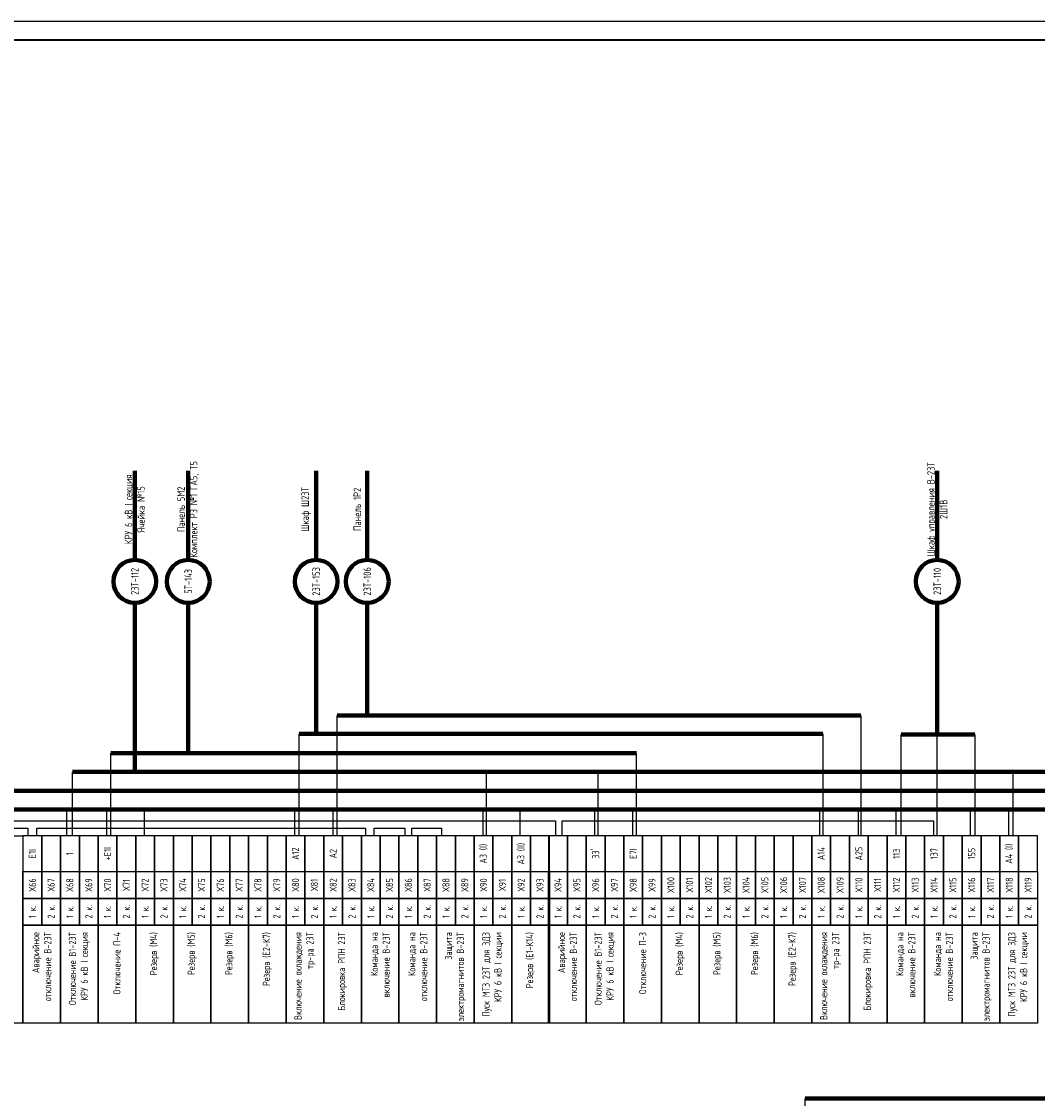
# Model space of a CAD drawing. Header units: millimetres. Extents: x 616 to 6196, y 2487 to 5711.
# Tile 45 of 46: x 5786 to 6056, y 3613 to 3899. Entities that reach past the tile are written whole.
import ezdxf

# ---------------------------------------------------------------- set-up
doc = ezdxf.new("R2010")
doc.units = ezdxf.units.MM
doc.styles.add('SIMPLEX', font='GOST.ttf', dxfattribs={"height": 5})

msp = doc.modelspace()

# ---------------------------------------------------------------- linework, layer by layer
at = {"lineweight": -2}
msp.add_line((6196.14, 3899.35), (5355.14, 3899.35), dxfattribs=at)
at = {"lineweight": 40}
msp.add_line((6191.14, 3894.35), (5375.14, 3894.35), dxfattribs=at)
at = {"lineweight": 80}
for p, q in [((5816.03, 3756.1), (5816.03, 3779.85)), ((5830.24, 3756.1), (5830.24, 3779.85)), ((5864.25, 3756.1), (5864.25, 3779.85)), ((5877.85, 3756.1), (5877.85, 3779.85)), ((6029.43, 3756.1), (6029.43, 3779.85)), ((5816.03, 3699.7), (5816.03, 3744.7)), ((5830.24, 3704.7), (5830.24, 3744.7)), ((5864.25, 3709.84), (5864.25, 3744.7)), ((5877.85, 3714.7), (5877.85, 3744.7)), ((6029.43, 3709.7), (6029.43, 3744.7)), ((5869.82, 3714.7), (6009.09, 3714.7)), ((5859.7, 3709.84), (5999.03, 3709.84)), ((6019.84, 3709.7), (6039.39, 3709.7)), ((5809.66, 3704.7), (5949.41, 3704.7)), ((5799.45, 3699.7), (6182.3, 3699.7)), ((6078.9, 3694.7), (5674.26, 3694.7)), ((5994.31, 3612.83), (6139.36, 3612.83))]:
    msp.add_line(p, q, dxfattribs=at)
for p, q in [((5869.82, 3682.7), (5869.82, 3714.7)), ((6009.09, 3714.7), (6009.09, 3682.7)), ((5859.7, 3682.7), (5859.7, 3709.84)), ((5999.03, 3709.84), (5999.03, 3682.7)), ((6019.84, 3682.7), (6019.84, 3709.7)), ((6029.43, 3682.7), (6029.43, 3709.7)), ((6039.39, 3709.7), (6039.39, 3682.7)), ((5809.66, 3682.7), (5809.66, 3704.7)), ((5949.41, 3682.7), (5949.41, 3704.7)), ((5799.45, 3682.7), (5799.45, 3699.7)), ((5909.57, 3682.7), (5909.57, 3699.7)), ((5939.25, 3682.7), (5939.25, 3699.7)), ((6049.66, 3682.7), (6049.66, 3699.7)), ((5504.17, 3684.7), (5787.55, 3684.7)), ((5633.66, 3686.7), (5927.91, 3686.7)), ((5787.55, 3684.7), (5787.55, 3682.7)), ((5789.98, 3682.7), (5789.98, 3684.7)), ((5789.98, 3684.7), (5877.42, 3684.7)), ((5877.42, 3684.7), (5877.42, 3682.7)), ((5879.71, 3682.7), (5879.71, 3684.7)), ((5879.71, 3684.7), (5887.8, 3684.7)), ((5887.8, 3684.7), (5887.8, 3682.7)), ((5889.72, 3682.7), (5889.72, 3684.7)), ((5889.72, 3684.7), (5897.55, 3684.7)), ((5897.55, 3684.7), (5897.55, 3682.7)), ((5927.91, 3686.7), (5927.91, 3682.7)), ((5929.7, 3682.7), (5929.7, 3686.7)), ((5929.7, 3686.7), (6028.47, 3686.7)), ((6028.47, 3686.7), (6028.47, 3682.7)), ((5786.28, 3682.7), (5786.28, 3673.2)), ((5786.28, 3682.7), (5786.28, 3673.2)), ((5994.31, 3592.83), (5994.31, 3612.83))]:
    msp.add_line(p, q)
at = {"color": 3, "lineweight": 80}
msp.add_line((5402.62, 3689.7), (6163.77, 3689.7), dxfattribs=at)
at = {"color": 3}
for p, q in [((5797.92, 3682.7), (5797.92, 3689.7)), ((5808.58, 3682.7), (5808.58, 3689.7)), ((5818.61, 3682.7), (5818.61, 3689.7)), ((5858.56, 3682.7), (5858.56, 3689.7)), ((5868.76, 3682.7), (5868.76, 3689.7)), ((5908.65, 3682.7), (5908.65, 3689.7)), ((5918.53, 3682.7), (5918.53, 3689.7)), ((5938.34, 3682.7), (5938.34, 3689.7)), ((5948.47, 3682.7), (5948.47, 3689.7)), ((5998.22, 3682.7), (5998.22, 3689.7)), ((6008.48, 3682.7), (6008.48, 3689.7)), ((6018.5, 3682.7), (6018.5, 3689.7)), ((6038.3, 3682.7), (6038.3, 3689.7)), ((6048.5, 3682.7), (6048.5, 3689.7))]:
    msp.add_line(p, q, dxfattribs=at)
for points in [[(5786.28, 3682.7), (5786.28, 3632.82), (5781.28, 3632.82), (5781.28, 3682.7)], [(5791.28, 3673.2), (5791.28, 3682.7), (5786.28, 3682.7), (5786.28, 3673.2)], [(5796.28, 3673.2), (5796.28, 3682.7), (5791.28, 3682.7), (5791.28, 3673.2)], [(5801.28, 3673.2), (5801.28, 3682.7), (5796.28, 3682.7), (5796.28, 3673.2)], [(5806.28, 3673.2), (5806.28, 3682.7), (5801.28, 3682.7), (5801.28, 3673.2)], [(5811.28, 3673.2), (5811.28, 3682.7), (5806.28, 3682.7), (5806.28, 3673.2)], [(5816.28, 3673.2), (5816.28, 3682.7), (5811.28, 3682.7), (5811.28, 3673.2)], [(5821.28, 3673.2), (5821.28, 3682.7), (5816.28, 3682.7), (5816.28, 3673.2)], [(5826.28, 3673.2), (5826.28, 3682.7), (5821.28, 3682.7), (5821.28, 3673.2)], [(5831.28, 3673.2), (5831.28, 3682.7), (5826.28, 3682.7), (5826.28, 3673.2)], [(5836.28, 3673.2), (5836.28, 3682.7), (5831.28, 3682.7), (5831.28, 3673.2)], [(5841.28, 3673.2), (5841.28, 3682.7), (5836.28, 3682.7), (5836.28, 3673.2)], [(5846.28, 3673.2), (5846.28, 3682.7), (5841.28, 3682.7), (5841.28, 3673.2)], [(5851.28, 3673.2), (5851.28, 3682.7), (5846.28, 3682.7), (5846.28, 3673.2)], [(5856.28, 3673.2), (5856.28, 3682.7), (5851.28, 3682.7), (5851.28, 3673.2)], [(5861.28, 3673.2), (5861.28, 3682.7), (5856.28, 3682.7), (5856.28, 3673.2)], [(5866.28, 3673.2), (5866.28, 3682.7), (5861.28, 3682.7), (5861.28, 3673.2)], [(5871.28, 3673.2), (5871.28, 3682.7), (5866.28, 3682.7), (5866.28, 3673.2)], [(5876.28, 3673.2), (5876.28, 3682.7), (5871.28, 3682.7), (5871.28, 3673.2)], [(5881.28, 3673.2), (5881.28, 3682.7), (5876.28, 3682.7), (5876.28, 3673.2)], [(5886.28, 3673.2), (5886.28, 3682.7), (5881.28, 3682.7), (5881.28, 3673.2)], [(5891.28, 3673.2), (5891.28, 3682.7), (5886.28, 3682.7), (5886.28, 3673.2)], [(5896.28, 3673.2), (5896.28, 3682.7), (5891.28, 3682.7), (5891.28, 3673.2)], [(5901.28, 3673.2), (5901.28, 3682.7), (5896.28, 3682.7), (5896.28, 3673.2)], [(5906.28, 3673.2), (5906.28, 3682.7), (5901.28, 3682.7), (5901.28, 3673.2)], [(5911.28, 3673.2), (5911.28, 3682.7), (5906.28, 3682.7), (5906.28, 3673.2)], [(5916.28, 3673.2), (5916.28, 3682.7), (5911.28, 3682.7), (5911.28, 3673.2)], [(5921.28, 3673.2), (5921.28, 3682.7), (5916.28, 3682.7), (5916.28, 3673.2)], [(5926.28, 3673.2), (5926.28, 3682.7), (5921.28, 3682.7), (5921.28, 3673.2)], [(5931.08, 3673.2), (5931.08, 3682.7), (5926.08, 3682.7), (5926.08, 3673.2)], [(5936.08, 3673.2), (5936.08, 3682.7), (5931.08, 3682.7), (5931.08, 3673.2)], [(5941.08, 3673.2), (5941.08, 3682.7), (5936.08, 3682.7), (5936.08, 3673.2)], [(5946.08, 3673.2), (5946.08, 3682.7), (5941.08, 3682.7), (5941.08, 3673.2)], [(5951.08, 3673.2), (5951.08, 3682.7), (5946.08, 3682.7), (5946.08, 3673.2)], [(5956.08, 3673.2), (5956.08, 3682.7), (5951.08, 3682.7), (5951.08, 3673.2)], [(5961.08, 3673.2), (5961.08, 3682.7), (5956.08, 3682.7), (5956.08, 3673.2)], [(5966.08, 3673.2), (5966.08, 3682.7), (5961.08, 3682.7), (5961.08, 3673.2)], [(5971.08, 3673.2), (5971.08, 3682.7), (5966.08, 3682.7), (5966.08, 3673.2)], [(5976.08, 3673.2), (5976.08, 3682.7), (5971.08, 3682.7), (5971.08, 3673.2)], [(5981.08, 3673.2), (5981.08, 3682.7), (5976.08, 3682.7), (5976.08, 3673.2)], [(5986.08, 3673.2), (5986.08, 3682.7), (5981.08, 3682.7), (5981.08, 3673.2)], [(5991.08, 3673.2), (5991.08, 3682.7), (5986.08, 3682.7), (5986.08, 3673.2)], [(5996.08, 3673.2), (5996.08, 3682.7), (5991.08, 3682.7), (5991.08, 3673.2)], [(6001.08, 3673.2), (6001.08, 3682.7), (5996.08, 3682.7), (5996.08, 3673.2)], [(6006.08, 3673.2), (6006.08, 3682.7), (6001.08, 3682.7), (6001.08, 3673.2)], [(6011.08, 3673.2), (6011.08, 3682.7), (6006.08, 3682.7), (6006.08, 3673.2)], [(6016.08, 3673.2), (6016.08, 3682.7), (6011.08, 3682.7), (6011.08, 3673.2)], [(6021.08, 3673.2), (6021.08, 3682.7), (6016.08, 3682.7), (6016.08, 3673.2)], [(6026.08, 3673.2), (6026.08, 3682.7), (6021.08, 3682.7), (6021.08, 3673.2)], [(6031.08, 3673.2), (6031.08, 3682.7), (6026.08, 3682.7), (6026.08, 3673.2)], [(6036.08, 3673.2), (6036.08, 3682.7), (6031.08, 3682.7), (6031.08, 3673.2)], [(6041.08, 3673.2), (6041.08, 3682.7), (6036.08, 3682.7), (6036.08, 3673.2)], [(6046.08, 3673.2), (6046.08, 3682.7), (6041.08, 3682.7), (6041.08, 3673.2)], [(6051.08, 3673.2), (6051.08, 3682.7), (6046.08, 3682.7), (6046.08, 3673.2)], [(6056.08, 3673.2), (6056.08, 3682.7), (6051.08, 3682.7), (6051.08, 3673.2)], [(5791.28, 3673.2), (5791.28, 3666.07), (5786.28, 3666.07), (5786.28, 3673.2)], [(5796.28, 3673.2), (5796.28, 3666.07), (5791.28, 3666.07), (5791.28, 3673.2)], [(5801.28, 3673.2), (5801.28, 3666.07), (5796.28, 3666.07), (5796.28, 3673.2)], [(5806.28, 3673.2), (5806.28, 3666.07), (5801.28, 3666.07), (5801.28, 3673.2)], [(5811.28, 3673.2), (5811.28, 3666.07), (5806.28, 3666.07), (5806.28, 3673.2)], [(5816.28, 3673.2), (5816.28, 3666.07), (5811.28, 3666.07), (5811.28, 3673.2)], [(5821.28, 3673.2), (5821.28, 3666.07), (5816.28, 3666.07), (5816.28, 3673.2)], [(5826.28, 3673.2), (5826.28, 3666.07), (5821.28, 3666.07), (5821.28, 3673.2)], [(5831.28, 3673.2), (5831.28, 3666.07), (5826.28, 3666.07), (5826.28, 3673.2)], [(5836.28, 3673.2), (5836.28, 3666.07), (5831.28, 3666.07), (5831.28, 3673.2)], [(5841.28, 3673.2), (5841.28, 3666.07), (5836.28, 3666.07), (5836.28, 3673.2)], [(5846.28, 3673.2), (5846.28, 3666.07), (5841.28, 3666.07), (5841.28, 3673.2)], [(5851.28, 3673.2), (5851.28, 3666.07), (5846.28, 3666.07), (5846.28, 3673.2)], [(5856.28, 3673.2), (5856.28, 3666.07), (5851.28, 3666.07), (5851.28, 3673.2)], [(5861.28, 3673.2), (5861.28, 3666.07), (5856.28, 3666.07), (5856.28, 3673.2)], [(5866.28, 3673.2), (5866.28, 3666.07), (5861.28, 3666.07), (5861.28, 3673.2)], [(5871.28, 3673.2), (5871.28, 3666.07), (5866.28, 3666.07), (5866.28, 3673.2)], [(5876.28, 3673.2), (5876.28, 3666.07), (5871.28, 3666.07), (5871.28, 3673.2)], [(5881.28, 3673.2), (5881.28, 3666.07), (5876.28, 3666.07), (5876.28, 3673.2)], [(5886.28, 3673.2), (5886.28, 3666.07), (5881.28, 3666.07), (5881.28, 3673.2)], [(5891.28, 3673.2), (5891.28, 3666.07), (5886.28, 3666.07), (5886.28, 3673.2)], [(5896.28, 3673.2), (5896.28, 3666.07), (5891.28, 3666.07), (5891.28, 3673.2)], [(5901.28, 3673.2), (5901.28, 3666.07), (5896.28, 3666.07), (5896.28, 3673.2)], [(5906.28, 3673.2), (5906.28, 3666.07), (5901.28, 3666.07), (5901.28, 3673.2)], [(5911.28, 3673.2), (5911.28, 3666.07), (5906.28, 3666.07), (5906.28, 3673.2)], [(5916.28, 3673.2), (5916.28, 3666.07), (5911.28, 3666.07), (5911.28, 3673.2)], [(5921.28, 3673.2), (5921.28, 3666.07), (5916.28, 3666.07), (5916.28, 3673.2)], [(5926.28, 3673.2), (5926.28, 3666.07), (5921.28, 3666.07), (5921.28, 3673.2)], [(5931.08, 3673.2), (5931.08, 3666.07), (5926.08, 3666.07), (5926.08, 3673.2)], [(5936.08, 3673.2), (5936.08, 3666.07), (5931.08, 3666.07), (5931.08, 3673.2)], [(5941.08, 3673.2), (5941.08, 3666.07), (5936.08, 3666.07), (5936.08, 3673.2)], [(5946.08, 3673.2), (5946.08, 3666.07), (5941.08, 3666.07), (5941.08, 3673.2)], [(5951.08, 3673.2), (5951.08, 3666.07), (5946.08, 3666.07), (5946.08, 3673.2)], [(5956.08, 3673.2), (5956.08, 3666.07), (5951.08, 3666.07), (5951.08, 3673.2)], [(5961.08, 3673.2), (5961.08, 3666.07), (5956.08, 3666.07), (5956.08, 3673.2)], [(5966.08, 3673.2), (5966.08, 3666.07), (5961.08, 3666.07), (5961.08, 3673.2)], [(5971.08, 3673.2), (5971.08, 3666.07), (5966.08, 3666.07), (5966.08, 3673.2)], [(5976.08, 3673.2), (5976.08, 3666.07), (5971.08, 3666.07), (5971.08, 3673.2)], [(5981.08, 3673.2), (5981.08, 3666.07), (5976.08, 3666.07), (5976.08, 3673.2)], [(5986.08, 3673.2), (5986.08, 3666.07), (5981.08, 3666.07), (5981.08, 3673.2)], [(5991.08, 3673.2), (5991.08, 3666.07), (5986.08, 3666.07), (5986.08, 3673.2)], [(5996.08, 3673.2), (5996.08, 3666.07), (5991.08, 3666.07), (5991.08, 3673.2)], [(6001.08, 3673.2), (6001.08, 3666.07), (5996.08, 3666.07), (5996.08, 3673.2)], [(6006.08, 3673.2), (6006.08, 3666.07), (6001.08, 3666.07), (6001.08, 3673.2)], [(6011.08, 3673.2), (6011.08, 3666.07), (6006.08, 3666.07), (6006.08, 3673.2)], [(6016.08, 3673.2), (6016.08, 3666.07), (6011.08, 3666.07), (6011.08, 3673.2)], [(6021.08, 3673.2), (6021.08, 3666.07), (6016.08, 3666.07), (6016.08, 3673.2)], [(6026.08, 3673.2), (6026.08, 3666.07), (6021.08, 3666.07), (6021.08, 3673.2)], [(6031.08, 3673.2), (6031.08, 3666.07), (6026.08, 3666.07), (6026.08, 3673.2)], [(6036.08, 3673.2), (6036.08, 3666.07), (6031.08, 3666.07), (6031.08, 3673.2)], [(6041.08, 3673.2), (6041.08, 3666.07), (6036.08, 3666.07), (6036.08, 3673.2)], [(6046.08, 3673.2), (6046.08, 3666.07), (6041.08, 3666.07), (6041.08, 3673.2)], [(6051.08, 3673.2), (6051.08, 3666.07), (6046.08, 3666.07), (6046.08, 3673.2)], [(6056.08, 3673.2), (6056.08, 3666.07), (6051.08, 3666.07), (6051.08, 3673.2)], [(5791.28, 3666.07), (5791.28, 3658.95), (5786.28, 3658.95), (5786.28, 3666.07)], [(5796.28, 3666.07), (5796.28, 3658.95), (5791.28, 3658.95), (5791.28, 3666.07)], [(5801.28, 3666.07), (5801.28, 3658.95), (5796.28, 3658.95), (5796.28, 3666.07)], [(5806.28, 3666.07), (5806.28, 3658.95), (5801.28, 3658.95), (5801.28, 3666.07)], [(5811.28, 3666.07), (5811.28, 3658.95), (5806.28, 3658.95), (5806.28, 3666.07)], [(5816.28, 3666.07), (5816.28, 3658.95), (5811.28, 3658.95), (5811.28, 3666.07)], [(5821.28, 3666.07), (5821.28, 3658.95), (5816.28, 3658.95), (5816.28, 3666.07)], [(5826.28, 3666.07), (5826.28, 3658.95), (5821.28, 3658.95), (5821.28, 3666.07)], [(5831.28, 3666.07), (5831.28, 3658.95), (5826.28, 3658.95), (5826.28, 3666.07)], [(5836.28, 3666.07), (5836.28, 3658.95), (5831.28, 3658.95), (5831.28, 3666.07)], [(5841.28, 3666.07), (5841.28, 3658.95), (5836.28, 3658.95), (5836.28, 3666.07)], [(5846.28, 3666.07), (5846.28, 3658.95), (5841.28, 3658.95), (5841.28, 3666.07)], [(5851.28, 3666.07), (5851.28, 3658.95), (5846.28, 3658.95), (5846.28, 3666.07)], [(5856.28, 3666.07), (5856.28, 3658.95), (5851.28, 3658.95), (5851.28, 3666.07)], [(5861.28, 3666.07), (5861.28, 3658.95), (5856.28, 3658.95), (5856.28, 3666.07)], [(5866.28, 3666.07), (5866.28, 3658.95), (5861.28, 3658.95), (5861.28, 3666.07)], [(5871.28, 3666.07), (5871.28, 3658.95), (5866.28, 3658.95), (5866.28, 3666.07)], [(5876.28, 3666.07), (5876.28, 3658.95), (5871.28, 3658.95), (5871.28, 3666.07)], [(5881.28, 3666.07), (5881.28, 3658.95), (5876.28, 3658.95), (5876.28, 3666.07)], [(5886.28, 3666.07), (5886.28, 3658.95), (5881.28, 3658.95), (5881.28, 3666.07)], [(5891.28, 3666.07), (5891.28, 3658.95), (5886.28, 3658.95), (5886.28, 3666.07)], [(5896.28, 3666.07), (5896.28, 3658.95), (5891.28, 3658.95), (5891.28, 3666.07)], [(5901.28, 3666.07), (5901.28, 3658.95), (5896.28, 3658.95), (5896.28, 3666.07)], [(5906.28, 3666.07), (5906.28, 3658.95), (5901.28, 3658.95), (5901.28, 3666.07)], [(5911.28, 3666.07), (5911.28, 3658.95), (5906.28, 3658.95), (5906.28, 3666.07)], [(5916.28, 3666.07), (5916.28, 3658.95), (5911.28, 3658.95), (5911.28, 3666.07)], [(5921.28, 3666.07), (5921.28, 3658.95), (5916.28, 3658.95), (5916.28, 3666.07)], [(5926.28, 3666.07), (5926.28, 3658.95), (5921.28, 3658.95), (5921.28, 3666.07)], [(5931.08, 3666.07), (5931.08, 3658.95), (5926.08, 3658.95), (5926.08, 3666.07)], [(5936.08, 3666.07), (5936.08, 3658.95), (5931.08, 3658.95), (5931.08, 3666.07)], [(5941.08, 3666.07), (5941.08, 3658.95), (5936.08, 3658.95), (5936.08, 3666.07)], [(5946.08, 3666.07), (5946.08, 3658.95), (5941.08, 3658.95), (5941.08, 3666.07)], [(5951.08, 3666.07), (5951.08, 3658.95), (5946.08, 3658.95), (5946.08, 3666.07)], [(5956.08, 3666.07), (5956.08, 3658.95), (5951.08, 3658.95), (5951.08, 3666.07)], [(5961.08, 3666.07), (5961.08, 3658.95), (5956.08, 3658.95), (5956.08, 3666.07)], [(5966.08, 3666.07), (5966.08, 3658.95), (5961.08, 3658.95), (5961.08, 3666.07)], [(5971.08, 3666.07), (5971.08, 3658.95), (5966.08, 3658.95), (5966.08, 3666.07)], [(5976.08, 3666.07), (5976.08, 3658.95), (5971.08, 3658.95), (5971.08, 3666.07)], [(5981.08, 3666.07), (5981.08, 3658.95), (5976.08, 3658.95), (5976.08, 3666.07)], [(5986.08, 3666.07), (5986.08, 3658.95), (5981.08, 3658.95), (5981.08, 3666.07)], [(5991.08, 3666.07), (5991.08, 3658.95), (5986.08, 3658.95), (5986.08, 3666.07)], [(5996.08, 3666.07), (5996.08, 3658.95), (5991.08, 3658.95), (5991.08, 3666.07)], [(6001.08, 3666.07), (6001.08, 3658.95), (5996.08, 3658.95), (5996.08, 3666.07)], [(6006.08, 3666.07), (6006.08, 3658.95), (6001.08, 3658.95), (6001.08, 3666.07)], [(6011.08, 3666.07), (6011.08, 3658.95), (6006.08, 3658.95), (6006.08, 3666.07)], [(6016.08, 3666.07), (6016.08, 3658.95), (6011.08, 3658.95), (6011.08, 3666.07)], [(6021.08, 3666.07), (6021.08, 3658.95), (6016.08, 3658.95), (6016.08, 3666.07)], [(6026.08, 3666.07), (6026.08, 3658.95), (6021.08, 3658.95), (6021.08, 3666.07)], [(6031.08, 3666.07), (6031.08, 3658.95), (6026.08, 3658.95), (6026.08, 3666.07)], [(6036.08, 3666.07), (6036.08, 3658.95), (6031.08, 3658.95), (6031.08, 3666.07)], [(6041.08, 3666.07), (6041.08, 3658.95), (6036.08, 3658.95), (6036.08, 3666.07)], [(6046.08, 3666.07), (6046.08, 3658.95), (6041.08, 3658.95), (6041.08, 3666.07)], [(6051.08, 3666.07), (6051.08, 3658.95), (6046.08, 3658.95), (6046.08, 3666.07)], [(6056.08, 3666.07), (6056.08, 3658.95), (6051.08, 3658.95), (6051.08, 3666.07)], [(5796.28, 3658.95), (5796.28, 3632.82), (5786.28, 3632.82), (5786.28, 3658.95)], [(5806.28, 3658.95), (5806.28, 3632.82), (5796.28, 3632.82), (5796.28, 3658.95)], [(5816.28, 3658.95), (5816.28, 3632.82), (5806.28, 3632.82), (5806.28, 3658.95)], [(5826.28, 3658.95), (5826.28, 3632.82), (5816.28, 3632.82), (5816.28, 3658.95)], [(5836.28, 3658.95), (5836.28, 3632.82), (5826.28, 3632.82), (5826.28, 3658.95)], [(5846.28, 3658.95), (5846.28, 3632.82), (5836.28, 3632.82), (5836.28, 3658.95)], [(5856.28, 3658.95), (5856.28, 3632.82), (5846.28, 3632.82), (5846.28, 3658.95)], [(5866.28, 3658.95), (5866.28, 3632.82), (5856.28, 3632.82), (5856.28, 3658.95)], [(5876.28, 3658.95), (5876.28, 3632.82), (5866.28, 3632.82), (5866.28, 3658.95)], [(5886.28, 3658.95), (5886.28, 3632.82), (5876.28, 3632.82), (5876.28, 3658.95)], [(5896.28, 3658.95), (5896.28, 3632.82), (5886.28, 3632.82), (5886.28, 3658.95)], [(5906.28, 3658.95), (5906.28, 3632.82), (5896.28, 3632.82), (5896.28, 3658.95)], [(5916.28, 3658.95), (5916.28, 3632.82), (5906.28, 3632.82), (5906.28, 3658.95)], [(5926.28, 3658.95), (5926.28, 3632.82), (5916.28, 3632.82), (5916.28, 3658.95)], [(5936.08, 3658.95), (5936.08, 3632.82), (5926.08, 3632.82), (5926.08, 3658.95)], [(5946.08, 3658.95), (5946.08, 3632.82), (5936.08, 3632.82), (5936.08, 3658.95)], [(5956.08, 3658.95), (5956.08, 3632.82), (5946.08, 3632.82), (5946.08, 3658.95)], [(5966.08, 3658.95), (5966.08, 3632.82), (5956.08, 3632.82), (5956.08, 3658.95)], [(5976.08, 3658.95), (5976.08, 3632.82), (5966.08, 3632.82), (5966.08, 3658.95)], [(5986.08, 3658.95), (5986.08, 3632.82), (5976.08, 3632.82), (5976.08, 3658.95)], [(5996.08, 3658.95), (5996.08, 3632.82), (5986.08, 3632.82), (5986.08, 3658.95)], [(6006.08, 3658.95), (6006.08, 3632.82), (5996.08, 3632.82), (5996.08, 3658.95)], [(6016.08, 3658.95), (6016.08, 3632.82), (6006.08, 3632.82), (6006.08, 3658.95)], [(6026.08, 3658.95), (6026.08, 3632.82), (6016.08, 3632.82), (6016.08, 3658.95)], [(6036.08, 3658.95), (6036.08, 3632.82), (6026.08, 3632.82), (6026.08, 3658.95)], [(6046.08, 3658.95), (6046.08, 3632.82), (6036.08, 3632.82), (6036.08, 3658.95)], [(6056.08, 3658.95), (6056.08, 3632.82), (6046.08, 3632.82), (6046.08, 3658.95)]]:
    msp.add_lwpolyline(points, close=True)
for points, const_width in [([(5786.28, 3682.7), (5786.28, 3632.82)], 0.38), ([(5786.28, 3632.82), (5786.28, 3682.7)], 0.38), ([(5926.08, 3632.82), (5926.08, 3682.7)], 0.4)]:
    msp.add_lwpolyline(points, dxfattribs=dict(const_width=const_width))
at = {"lineweight": 80}
for centre in [(5816.03, 3750.4), (5830.24, 3750.4), (5864.25, 3750.4), (5877.85, 3750.4), (6029.43, 3750.4)]:
    msp.add_circle(centre, 5.7, dxfattribs=at)

# ---------------------------------------------------------------- texts
at = {"rotation": 90, "style": 'SIMPLEX'}
for s, insert, char_height, width, attachment_point in [('КРУ 6 кВ I секция\\PЯчейка №15', (5816.03, 3769.56), 2, 25.4866, 5), ('Панель 5М2\\PКомплект РЗ №1 ГА5, Т5', (5830.24, 3769.56), 2, 25.4866, 5), ('Шкаф управления В-23Т\\P2Ш1В', (6029.43, 3769.56), 2, 25.4866, 5), ('Шкаф Ш23Т', (5861.59, 3769.56), 2, 25.4866, 5), ('Панель 1Р2', (5875.19, 3769.56), 2, 25.4866, 5), ('23Т-112', (5816.03, 3750.4), 2, 9.9109, 5), ('5Т-143', (5830.24, 3750.4), 2, 9.9109, 5), ('23Т-153', (5864.25, 3750.4), 2, 9.9109, 5), ('23Т-106', (5877.85, 3750.4), 2, 9.9109, 5), ('23Т-110', (6029.43, 3750.4), 2, 9.9109, 5), ('Е1I', (5788.78, 3677.95), 1.9, 9.5, 5), ('+Е1I', (5808.78, 3677.95), 1.9, 9.5, 5), ('А12', (5858.78, 3677.95), 1.9, 9.5, 5), ('А2', (5868.78, 3677.95), 1.9, 9.5, 5), ('А3 (I)', (5908.78, 3677.95), 1.9, 9.5, 5), ('А3 (II)', (5918.78, 3677.95), 1.9, 9.5, 5), ("33'", (5938.58, 3677.95), 1.9, 9.5, 5), ('Е7I', (5948.58, 3677.95), 1.9, 9.5, 5), ('А14', (5998.58, 3677.95), 1.9, 9.5, 5), ('А25', (6008.58, 3677.95), 1.9, 9.5, 5), ('113', (6018.58, 3677.95), 1.9, 9.5, 5), ('137', (6028.58, 3677.95), 1.9, 9.5, 5), ('155', (6038.58, 3677.95), 1.9, 9.5, 5), ('А4 (I)', (6048.58, 3677.95), 1.9, 9.5, 5), ('1', (5798.78, 3677.95), 1.9, 9.5, 5), ('Х66', (5788.78, 3669.64), 1.9, 7.125, 5), ('Х67', (5793.78, 3669.64), 1.9, 7.125, 5), ('Х68', (5798.78, 3669.64), 1.9, 7.125, 5), ('Х69{\\fArial|b0|i0|c204|p34; }', (5803.78, 3669.64), 1.9, 7.125, 5), ('Х70', (5808.78, 3669.64), 1.9, 7.125, 5), ('Х71', (5813.78, 3669.64), 1.9, 7.125, 5), ('Х72', (5818.78, 3669.64), 1.9, 7.125, 5), ('Х73{\\fArial|b0|i0|c204|p34; }', (5823.78, 3669.64), 1.9, 7.125, 5), ('Х74', (5828.78, 3669.64), 1.9, 7.125, 5), ('Х75{\\fArial|b0|i0|c204|p34; }', (5833.78, 3669.64), 1.9, 7.125, 5), ('Х76', (5838.78, 3669.64), 1.9, 7.125, 5), ('Х77{\\fArial|b0|i0|c204|p34; }', (5843.78, 3669.64), 1.9, 7.125, 5), ('Х78', (5848.78, 3669.64), 1.9, 7.125, 5), ('Х79', (5853.78, 3669.64), 1.9, 7.125, 5), ('Х80', (5858.78, 3669.64), 1.9, 7.125, 5), ('Х81', (5863.78, 3669.64), 1.9, 7.125, 5), ('Х82', (5868.78, 3669.64), 1.9, 7.125, 5), ('Х83', (5873.78, 3669.64), 1.9, 7.125, 5), ('Х84', (5878.78, 3669.64), 1.9, 7.125, 5), ('Х85', (5883.78, 3669.64), 1.9, 7.125, 5), ('Х86', (5888.78, 3669.64), 1.9, 7.125, 5), ('Х87', (5893.78, 3669.64), 1.9, 7.125, 5), ('Х88', (5898.78, 3669.64), 1.9, 7.125, 5), ('Х89', (5903.78, 3669.64), 1.9, 7.125, 5), ('Х90', (5908.78, 3669.64), 1.9, 7.125, 5), ('Х91', (5913.78, 3669.64), 1.9, 7.125, 5), ('Х92', (5918.78, 3669.64), 1.9, 7.125, 5), ('Х93', (5923.78, 3669.64), 1.9, 7.125, 5), ('Х94', (5928.58, 3669.64), 1.9, 7.125, 5), ('Х95', (5933.58, 3669.64), 1.9, 7.125, 5), ('Х96', (5938.58, 3669.64), 1.9, 7.125, 5), ('Х97', (5943.58, 3669.64), 1.9, 7.125, 5), ('Х98', (5948.58, 3669.64), 1.9, 7.125, 5), ('Х99', (5953.58, 3669.64), 1.9, 7.125, 5), ('Х100', (5958.58, 3669.64), 1.9, 7.125, 5), ('Х101', (5963.58, 3669.64), 1.9, 7.125, 5), ('Х102', (5968.58, 3669.64), 1.9, 7.125, 5), ('Х103{\\fArial|b0|i0|c204|p34; }', (5973.58, 3669.64), 1.9, 7.125, 5), ('Х104', (5978.58, 3669.64), 1.9, 7.125, 5), ('Х105{\\fArial|b0|i0|c204|p34; }', (5983.58, 3669.64), 1.9, 7.125, 5), ('Х106', (5988.58, 3669.64), 1.9, 7.125, 5), ('Х107', (5993.58, 3669.64), 1.9, 7.125, 5), ('Х108', (5998.58, 3669.64), 1.9, 7.125, 5), ('Х109', (6003.58, 3669.64), 1.9, 7.125, 5), ('Х110', (6008.58, 3669.64), 1.9, 7.125, 5), ('Х111', (6013.58, 3669.64), 1.9, 7.125, 5), ('Х112', (6018.58, 3669.64), 1.9, 7.125, 5), ('Х113', (6023.58, 3669.64), 1.9, 7.125, 5), ('Х114', (6028.58, 3669.64), 1.9, 7.125, 5), ('Х115', (6033.58, 3669.64), 1.9, 7.125, 5), ('Х116', (6038.58, 3669.64), 1.9, 7.125, 5), ('Х117', (6043.58, 3669.64), 1.9, 7.125, 5), ('Х118', (6048.58, 3669.64), 1.9, 7.125, 5), ('Х119', (6053.58, 3669.64), 1.9, 7.125, 5), ('1 к.{\\fArial|b0|i0|c204|p34; }', (5788.78, 3662.51), 1.9, 7.125, 5), ('2 к.{\\fArial|b0|i0|c204|p34; }', (5793.78, 3662.51), 1.9, 7.125, 5), ('1 к.{\\fArial|b0|i0|c204|p34; }', (5798.78, 3662.51), 1.9, 7.125, 5), ('2 к.{\\fArial|b0|i0|c204|p34; }', (5803.78, 3662.51), 1.9, 7.125, 5), ('1 к.{\\fArial|b0|i0|c204|p34; }', (5808.78, 3662.51), 1.9, 7.125, 5), ('2 к.{\\fArial|b0|i0|c204|p34; }', (5813.78, 3662.51), 1.9, 7.125, 5), ('1 к.{\\fArial|b0|i0|c204|p34; }', (5818.78, 3662.51), 1.9, 7.125, 5), ('2 к.{\\fArial|b0|i0|c204|p34; }', (5823.78, 3662.51), 1.9, 7.125, 5), ('1 к.{\\fArial|b0|i0|c204|p34; }', (5828.78, 3662.51), 1.9, 7.125, 5), ('2 к.{\\fArial|b0|i0|c204|p34; }', (5833.78, 3662.51), 1.9, 7.125, 5), ('1 к.{\\fArial|b0|i0|c204|p34; }', (5838.78, 3662.51), 1.9, 7.125, 5), ('2 к.{\\fArial|b0|i0|c204|p34; }', (5843.78, 3662.51), 1.9, 7.125, 5), ('1 к.{\\fArial|b0|i0|c204|p34; }', (5848.78, 3662.51), 1.9, 7.125, 5), ('2 к.{\\fArial|b0|i0|c204|p34; }', (5853.78, 3662.51), 1.9, 7.125, 5), ('1 к.{\\fArial|b0|i0|c204|p34; }', (5858.78, 3662.51), 1.9, 7.125, 5), ('2 к.{\\fArial|b0|i0|c204|p34; }', (5863.78, 3662.51), 1.9, 7.125, 5), ('1 к.{\\fArial|b0|i0|c204|p34; }', (5868.78, 3662.51), 1.9, 7.125, 5), ('2 к.{\\fArial|b0|i0|c204|p34; }', (5873.78, 3662.51), 1.9, 7.125, 5), ('1 к.{\\fArial|b0|i0|c204|p34; }', (5878.78, 3662.51), 1.9, 7.125, 5), ('2 к.{\\fArial|b0|i0|c204|p34; }', (5883.78, 3662.51), 1.9, 7.125, 5), ('1 к.{\\fArial|b0|i0|c204|p34; }', (5888.78, 3662.51), 1.9, 7.125, 5), ('2 к.{\\fArial|b0|i0|c204|p34; }', (5893.78, 3662.51), 1.9, 7.125, 5), ('1 к.{\\fArial|b0|i0|c204|p34; }', (5898.78, 3662.51), 1.9, 7.125, 5), ('2 к.{\\fArial|b0|i0|c204|p34; }', (5903.78, 3662.51), 1.9, 7.125, 5), ('1 к.{\\fArial|b0|i0|c204|p34; }', (5908.78, 3662.51), 1.9, 7.125, 5), ('2 к.{\\fArial|b0|i0|c204|p34; }', (5913.78, 3662.51), 1.9, 7.125, 5), ('1 к.{\\fArial|b0|i0|c204|p34; }', (5918.78, 3662.51), 1.9, 7.125, 5), ('2 к.{\\fArial|b0|i0|c204|p34; }', (5923.78, 3662.51), 1.9, 7.125, 5), ('1 к.{\\fArial|b0|i0|c204|p34; }', (5928.58, 3662.51), 1.9, 7.125, 5), ('2 к.{\\fArial|b0|i0|c204|p34; }', (5933.58, 3662.51), 1.9, 7.125, 5), ('1 к.{\\fArial|b0|i0|c204|p34; }', (5938.58, 3662.51), 1.9, 7.125, 5), ('2 к.{\\fArial|b0|i0|c204|p34; }', (5943.58, 3662.51), 1.9, 7.125, 5), ('1 к.{\\fArial|b0|i0|c204|p34; }', (5948.58, 3662.51), 1.9, 7.125, 5), ('2 к.{\\fArial|b0|i0|c204|p34; }', (5953.58, 3662.51), 1.9, 7.125, 5), ('1 к.{\\fArial|b0|i0|c204|p34; }', (5958.58, 3662.51), 1.9, 7.125, 5), ('2 к.{\\fArial|b0|i0|c204|p34; }', (5963.58, 3662.51), 1.9, 7.125, 5), ('1 к.{\\fArial|b0|i0|c204|p34; }', (5968.58, 3662.51), 1.9, 7.125, 5), ('2 к.{\\fArial|b0|i0|c204|p34; }', (5973.58, 3662.51), 1.9, 7.125, 5), ('1 к.{\\fArial|b0|i0|c204|p34; }', (5978.58, 3662.51), 1.9, 7.125, 5), ('2 к.{\\fArial|b0|i0|c204|p34; }', (5983.58, 3662.51), 1.9, 7.125, 5), ('1 к.{\\fArial|b0|i0|c204|p34; }', (5988.58, 3662.51), 1.9, 7.125, 5), ('2 к.{\\fArial|b0|i0|c204|p34; }', (5993.58, 3662.51), 1.9, 7.125, 5), ('1 к.{\\fArial|b0|i0|c204|p34; }', (5998.58, 3662.51), 1.9, 7.125, 5), ('2 к.{\\fArial|b0|i0|c204|p34; }', (6003.58, 3662.51), 1.9, 7.125, 5), ('1 к.{\\fArial|b0|i0|c204|p34; }', (6008.58, 3662.51), 1.9, 7.125, 5), ('2 к.{\\fArial|b0|i0|c204|p34; }', (6013.58, 3662.51), 1.9, 7.125, 5), ('1 к.{\\fArial|b0|i0|c204|p34; }', (6018.58, 3662.51), 1.9, 7.125, 5), ('2 к.{\\fArial|b0|i0|c204|p34; }', (6023.58, 3662.51), 1.9, 7.125, 5), ('1 к.{\\fArial|b0|i0|c204|p34; }', (6028.58, 3662.51), 1.9, 7.125, 5), ('2 к.{\\fArial|b0|i0|c204|p34; }', (6033.58, 3662.51), 1.9, 7.125, 5), ('1 к.{\\fArial|b0|i0|c204|p34; }', (6038.58, 3662.51), 1.9, 7.125, 5), ('2 к.{\\fArial|b0|i0|c204|p34; }', (6043.58, 3662.51), 1.9, 7.125, 5), ('1 к.{\\fArial|b0|i0|c204|p34; }', (6048.58, 3662.51), 1.9, 7.125, 5), ('2 к.{\\fArial|b0|i0|c204|p34; }', (6053.58, 3662.51), 1.9, 7.125, 5), ('Аварийное \\Pотключение В-23Т', (5791.28, 3657.08), 1.9, 24.2572, 6), ('Отключение В1-23Т\\PКРУ 6 кВ I секция ', (5801.28, 3657.08), 1.9, 24.2572, 6), ('Отключение П-4', (5811.28, 3657.08), 1.9, 24.2572, 6), ('Резерв (М4)', (5821.28, 3657.08), 1.9, 24.2572, 6), ('Резерв (М5)', (5831.28, 3657.08), 1.9, 24.2572, 6), ('Резерв (М6)', (5841.28, 3657.08), 1.9, 24.2572, 6), ('Резерв (Е2-К7)', (5851.28, 3657.08), 1.9, 24.2572, 6), ('Включение охлаждения тр-ра 23Т', (5861.28, 3657.08), 1.9, 24.2572, 6), ('Блокировка РПН 23Т', (5871.28, 3657.08), 1.9, 24.2572, 6), ('Команда на \\Pвключение В-23Т', (5881.28, 3657.08), 1.9, 24.2572, 6), ('Команда на \\Pотключение В-23Т', (5891.28, 3657.08), 1.9, 24.2572, 6), ('Защита электромагнитов В-23Т', (5901.28, 3657.08), 1.9, 24.2572, 6), ('Пуск МТЗ 23Т для ЗДЗ КРУ 6 кВ I секции ', (5911.28, 3657.08), 1.9, 24.2572, 6), ('Резерв (Е1-К14)', (5921.28, 3657.08), 1.9, 24.2572, 6), ('Аварийное \\Pотключение В-23Т', (5931.08, 3657.08), 1.9, 24.2572, 6), ('Отключение В1-23Т\\PКРУ 6 кВ I секция ', (5941.08, 3657.08), 1.9, 24.2572, 6), ('Отключение П-3', (5951.08, 3657.08), 1.9, 24.2572, 6), ('Резерв (М4)', (5961.08, 3657.08), 1.9, 24.2572, 6), ('Резерв (М5)', (5971.08, 3657.08), 1.9, 24.2572, 6), ('Резерв (М6)', (5981.08, 3657.08), 1.9, 24.2572, 6), ('Резерв (Е2-К7)', (5991.08, 3657.08), 1.9, 24.2572, 6), ('Включение охлаждения тр-ра 23Т', (6001.08, 3657.08), 1.9, 24.2572, 6), ('Блокировка РПН 23Т', (6011.08, 3657.08), 1.9, 24.2572, 6), ('Команда на \\P\\pxt12;включение В-23Т', (6021.08, 3657.08), 1.9, 24.2572, 6), ('Команда на \\Pотключение В-23Т', (6031.08, 3657.08), 1.9, 24.2572, 6), ('Защита электромагнитов В-23Т', (6041.08, 3657.08), 1.9, 24.2572, 6), ('Пуск МТЗ 23Т для ЗДЗ КРУ 6 кВ I секции ', (6051.08, 3657.08), 1.9, 24.2572, 6)]:
    msp.add_mtext(s, dxfattribs=dict(at, insert=insert, char_height=char_height, width=width, attachment_point=attachment_point))

doc.saveas('drawing.dxf')
